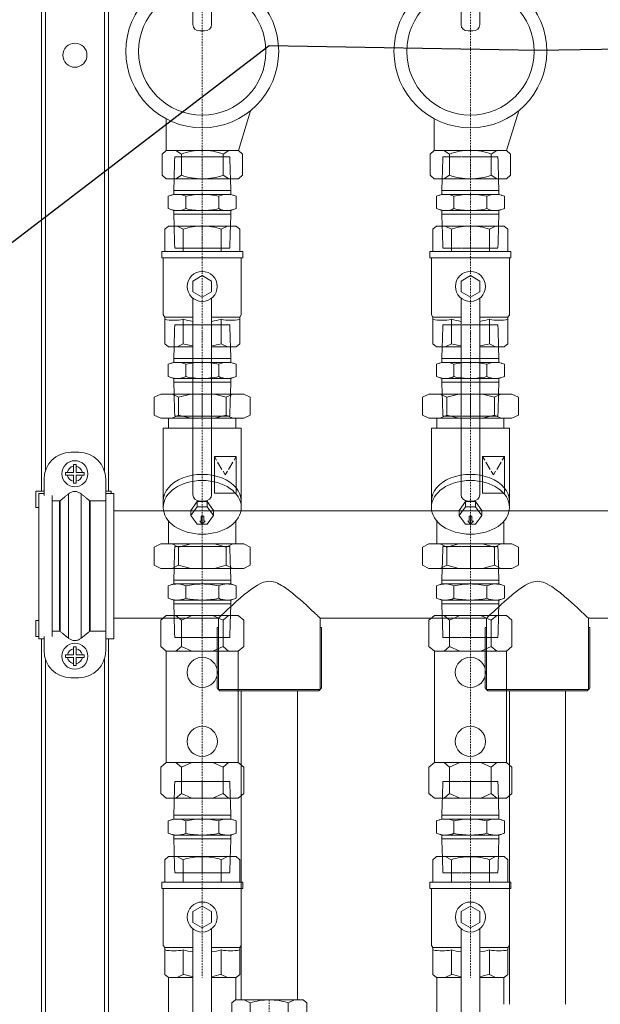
# Model space of a CAD drawing. Header units: millimetres. Extents: x -102560 to 77680, y 7163 to 33028.
# Tile 47 of 80: x -96291 to -95209, y 16699 to 18533. Entities that reach past the tile are written whole.
import ezdxf
from ezdxf import colors
from ezdxf.entities.mleader import LeaderData, LeaderLine
from ezdxf.enums import TextEntityAlignment as Align
from ezdxf.math import Vec2, Vec3

# ---------------------------------------------------------------- set-up
doc = ezdxf.new("R2010")
doc.units = ezdxf.units.MM
doc.linetypes.add('DASHDOT', pattern=[1, 0.5, -0.25, 0, -0.25])
doc.linetypes.add('HIDDEN', pattern=[0.375, 0.25, -0.125])
for name, color, linetype, lineweight in [('CP_AXIS', 143, 'DASHDOT', 18), ('CP_AXISHS', 7, 'DASHDOT', 18), ('CP_DETAL', 33, 'Continuous', 18), ('CP_HIDDE', 203, 'HIDDEN', 18), ('RR_IWK_opisy', 7, 'Continuous', 0), ('RR_IWK_opisy_piony', 7, 'Continuous', 0), ('RR_IWK_urzadzenia', 7, 'Continuous', 13)]:
    doc.layers.add(name, color=color, linetype=linetype, lineweight=lineweight)
doc.styles.add('CP_ATTR', font='ARIAL.TTF')
doc.styles.add('RR', font='GARA.TTF', dxfattribs={"height": 200})

# ---------------------------------------------------------------- blocks, each defined once
blk = doc.blocks.new('Ph_zav141_dn15pn25aa_f48drhj')
for p, q in [((1.27, -15.1), (1.27, 15.1)), ((1.27, 15.1), (3.66, 15.1)), ((3.66, -15.1), (3.66, 15.1)), ((-8.2, 12.62), (-7.07, 14)), ((-8.2, -12.62), (-8.2, 12.62)), ((-7.07, 14), (1.27, 14)), ((24.94, 14.53), (3.66, 14.53)), ((24.94, 14.53), (25.71, 14.01)), ((35.67, 14.01), (25.71, 14.01)), ((25.71, 3.5), (25.71, 14.01)), ((36.8, 12.62), (35.67, 14.01)), ((36.8, 3.5), (36.8, 12.62)), ((1.27, 7.1), (-7.07, 7.1)), ((26.56, 7.1), (35.67, 7.1)), ((10.26, 0), (12.28, 3.5)), ((12.28, -3.5), (10.26, 0)), ((12.28, 3.5), (16.32, 3.5)), ((16.32, 3.5), (18.34, 0)), ((18.34, 0), (16.32, -3.5)), ((18.67, 3.5), (91.91, 3.5)), ((94.3, 0.88), (94.3, -0.87)), ((16.32, -3.5), (12.28, -3.5)), ((18.67, -3.5), (91.91, -3.5)), ((25.71, -14.01), (25.71, -3.5)), ((36.8, -12.62), (36.8, -3.5)), ((1.27, -7.1), (-7.07, -7.1)), ((26.56, -7.1), (35.67, -7.1)), ((-8.2, -12.62), (-7.07, -14)), ((-7.07, -14), (1.27, -14)), ((3.66, -14.53), (24.94, -14.53)), ((24.94, -14.53), (25.71, -14.01)), ((35.67, -14.01), (25.71, -14.01)), ((36.8, -12.62), (35.67, -14.01)), ((1.27, -15.1), (3.66, -15.1))]:
    blk.add_line(p, q)
blk.add_circle((14.3, 0), 5.6)
for centre, start_param, end_param in [((91.91, 0.88), -1.570796, 0), ((91.91, -0.87), 3.141593, 4.712389)]:
    blk.add_ellipse(centre, major_axis=(0, 2.62), ratio=0.910363, start_param=start_param, end_param=end_param)
at = {"layer": 'CP_AXIS'}
blk.add_line((-8.2, 0), (36.8, 0), dxfattribs=at)
at = {"layer": 'CP_DETAL'}
for p, q in [((-8.2, 9.36), (-7.07, 7.1)), ((36.8, 9.36), (35.67, 7.1)), ((-8.2, -9.36), (-7.07, -7.1)), ((36.8, -9.36), (35.67, -7.1))]:
    blk.add_line(p, q, dxfattribs=at)
for centre, major_axis, ratio, start_param, end_param in [((20.2, 10.55), (0, 10.53), 0.638931, 4.712385, 5.046598), ((20.2, 10.55), (0, 10.53), 0.63881, 4.378172, 4.712385), ((5.37, -0.05), (0, 17.89), 0.758281, 1.159975, 1.568122), ((14.12, -1.38), (0, 21.24), 0.63881, -1.338774, -1.159975), ((23.23, -1.38), (0, 21.24), 0.63881, -1.338774, -1.159975), ((5.37, 0.05), (0, 17.89), 0.758281, 1.57347, 1.981618), ((14.12, 1.38), (0, 21.24), 0.63881, 4.301568, 4.480366), ((23.23, 1.38), (0, 21.24), 0.63881, 4.301568, 4.480366), ((20.2, -10.55), (0, 10.53), 0.63881, -1.570792, -1.236579), ((20.2, -10.55), (0, 10.53), 0.638931, 4.37818, 4.712393)]:
    blk.add_ellipse(centre, major_axis=major_axis, ratio=ratio, start_param=start_param, end_param=end_param, dxfattribs=at)
at = {"linetype": 'ByBlock', "style": 'CP_ATTR', "flags": 9}
for tag in ['NAME', 'GROUP', 'NUMBER', 'PRODUCER', 'ARTICLE', 'PRODUCT-TYPE', 'ORDER-NO', 'CHARACTER', 'DN', 'PN', 'TEMPERATURE', 'FLOW', 'POWER', 'VOLTAGE', 'WEIGHT', 'OTHER']:
    blk.add_attdef(tag, text='', height=0.00005, dxfattribs=at).set_placement((-8.29, -0.02), align=Align.MIDDLE_LEFT)
blk = doc.blocks.new('Ph_zav173_dn15pn16aa_xu7hdj')
for p, q in [((-8.2, 13.5), (-6.83, 15)), ((-6.83, 15), (1.05, 15)), ((2.42, 13.5), (1.05, 15)), ((76.18, 13.5), (77.55, 15)), ((85.43, 15), (77.55, 15)), ((86.8, 13.5), (85.43, 15)), ((-8.2, -13.5), (-8.2, 13.5)), ((2.42, -13.5), (2.42, 13.5)), ((2.42, 13.5), (14.2, 13.5)), ((76.18, 13.5), (64.4, 13.5)), ((86.8, -13.5), (86.8, 13.5)), ((-8.2, -13.5), (-6.83, -15)), ((2.42, -13.5), (1.05, -15)), ((76.18, -13.5), (77.55, -15)), ((86.8, -13.5), (85.43, -15)), ((-6.83, -15), (1.05, -15)), ((85.43, -15), (77.55, -15))]:
    blk.add_line(p, q)
at = {"linetype": 'Continuous'}
for p, q in [((2.41, 12.55), (2.41, -12.55)), ((76.18, -13.5), (76.18, 13.5)), ((3.65, -13.5), (2.42, -13.5)), ((17.2, -18), (3.65, -13.5)), ((76.18, -13.5), (61.4, -18))]:
    blk.add_line(p, q, dxfattribs=at)
for radius in [28.5, 23.75]:
    blk.add_circle((39.3, 0), radius)
at = {"layer": 'CP_AXIS'}
blk.add_line((-8.2, 0), (86.8, 0), dxfattribs=at)
at = {"layer": 'CP_DETAL'}
for p, q in [((-8.2, 9.88), (-6.83, 7.79)), ((1.05, 7.79), (-6.83, 7.79)), ((2.42, 9.88), (1.05, 7.79)), ((76.18, 9.88), (77.55, 7.79)), ((77.55, 7.79), (85.43, 7.79)), ((86.8, 9.88), (85.43, 7.79)), ((-8.2, -9.88), (-6.83, -7.79)), ((1.05, -7.79), (-6.83, -7.79)), ((2.42, -9.88), (1.05, -7.79)), ((76.18, -9.88), (77.55, -7.79)), ((77.55, -7.79), (85.43, -7.79)), ((86.8, -9.88), (85.43, -7.79))]:
    blk.add_line(p, q, dxfattribs=at)
for centre, start_param, end_param in [((3.46, 0), 1.080958, 1.570796), ((-9.24, 0), -1.570796, -1.080958), ((87.84, 0), 1.080958, 1.570796), ((75.14, 0), -1.570796, -1.080958), ((3.46, 0), 1.570796, 2.060635), ((-9.24, 0), 4.222551, 4.712389), ((87.84, 0), 1.570796, 2.060635), ((75.14, 0), 4.222551, 4.712389)]:
    blk.add_ellipse(centre, major_axis=(0, 16.57), ratio=0.703893, start_param=start_param, end_param=end_param, dxfattribs=at)
at = {"linetype": 'ByBlock', "style": 'CP_ATTR', "flags": 9}
for tag in ['NAME', 'GROUP', 'NUMBER', 'PRODUCER', 'ARTICLE', 'PRODUCT-TYPE', 'ORDER-NO', 'CHARACTER', 'DN', 'PN', 'TEMPERATURE', 'FLOW', 'POWER', 'VOLTAGE', 'WEIGHT', 'OTHER']:
    blk.add_attdef(tag, text='', height=0.00005, rotation=358.8772, dxfattribs=at).set_placement((3.89, 4.33), align=Align.MIDDLE_LEFT)
blk = doc.blocks.new('2hpn_zag000_0262_fvt5t27')
for p, q in [((14, 10.65), (14.69, 12.7)), ((14.69, 12.7), (19.31, 12.7)), ((20, 10.65), (19.31, 12.7)), ((12.6, 10.65), (8.2, 10.51)), ((14, 10.65), (12.6, 10.65)), ((12.6, 10.65), (12.6, -10.65)), ((14, -10.65), (14, 10.65)), ((20, -10.65), (20, 10.65)), ((20, 10.65), (21.4, 10.65)), ((21.4, 10.65), (25.8, 10.51)), ((21.4, -10.65), (21.4, 10.65)), ((14.69, 6.15), (19.31, 6.15)), ((19.31, -6.15), (14.69, -6.15)), ((12.6, -10.65), (8.2, -10.51)), ((14, -10.65), (12.6, -10.65)), ((14, -10.65), (14.69, -12.7)), ((20, -10.65), (19.31, -12.7)), ((20, -10.65), (21.4, -10.65)), ((21.4, -10.65), (25.8, -10.51)), ((14.69, -12.7), (19.31, -12.7))]:
    blk.add_line(p, q)
at = {"layer": 'CP_AXISHS'}
blk.add_line((0, 0), (34, 0), dxfattribs=at)
at = {"layer": 'CP_DETAL'}
for centre, major_axis, ratio, start_param, end_param in [((18.13, 9.19), (0, 6.21), 0.664668, 1.15927, 1.565801), ((15.87, 9.19), (0, 6.21), 0.664668, -1.565801, -1.15927), ((17.94, 9.22), (0, 5.44), 0.724346, 1.570796, 2.170915), ((16.06, 9.22), (0, 5.44), 0.724346, 4.112271, 4.712389), ((28.74, 0), (0, 20.35), 0.724346, 1.263829, 1.570796), ((5.26, 0), (0, 20.35), 0.724346, 4.712389, 5.019357), ((28.74, 0), (0, 20.35), 0.724346, 1.570796, 1.877764), ((5.26, 0), (0, 20.35), 0.724346, 4.405421, 4.712389), ((17.94, -9.22), (0, 5.44), 0.724346, 0.970678, 1.570796), ((16.06, -9.22), (0, 5.44), 0.724346, -1.570796, -0.970678), ((18.13, -9.19), (0, 6.21), 0.664668, 1.575792, 1.982322), ((15.87, -9.19), (0, 6.21), 0.664668, 4.300863, 4.707394)]:
    blk.add_ellipse(centre, major_axis=major_axis, ratio=ratio, start_param=start_param, end_param=end_param, dxfattribs=at)
at = {"layer": 'CP_HIDDE'}
for p, q in [((0, 10.26), (8.2, 10.51)), ((0, 10.26), (0, -10.26)), ((25.8, 10.51), (34, 10.26)), ((34, 10.26), (34, -10.26)), ((0, -10.26), (8.2, -10.51)), ((25.8, -10.51), (34, -10.26))]:
    blk.add_line(p, q, dxfattribs=at)
at = {"linetype": 'ByBlock', "style": 'CP_ATTR', "flags": 9}
for tag in ['OTHER', 'WEIGHT', 'VOLTAGE', 'POWER', 'FLOW', 'TEMPERATURE', 'PN', 'DN', 'CHARACTER', 'ORDER-NO', 'PRODUCT-TYPE', 'ARTICLE', 'PRODUCER', 'NUMBER', 'GROUP', 'NAME']:
    blk.add_attdef(tag, text='', height=0.00005, dxfattribs=at).set_placement((8.31, 0.06), align=Align.MIDDLE_LEFT)
blk = doc.blocks.new('pdzav099')
for p, q in [((0, 13.77), (9.4, 13.77)), ((0, 13.77), (0, -13.77)), ((15, 16), (47.5, 16)), ((47.5, -16), (47.5, 16)), ((51.5, 13.77), (47.5, 13.77)), ((51.5, 13.77), (51.5, -13.77)), ((11.65, 4.62), (8.06, 2.07)), ((15.24, 2.07), (11.65, 4.62)), ((11.65, 4.62), (13.74, 4.62)), ((17.33, 2.07), (13.74, 4.62)), ((11.65, 0), (7.65, 0)), ((8.06, -2.07), (8.06, 2.07)), ((15.24, -2.07), (15.24, 2.07)), ((15.24, 2.07), (17.33, 2.07)), ((17.33, -2.07), (17.33, 2.07)), ((8.06, -2.07), (11.65, -4.62)), ((11.65, -4.62), (15.24, -2.07)), ((13.74, -4.62), (17.33, -2.07)), ((15.24, -2.07), (17.33, -2.07)), ((11.65, -4.62), (13.74, -4.62)), ((9.4, -13.77), (0, -13.77)), ((15, -16), (47.5, -16)), ((47.5, -13.77), (51.5, -13.77))]:
    blk.add_line(p, q)
blk.add_ellipse((15, 0), major_axis=(0, -16), ratio=0.6875)
blk.add_ellipse((17.5, 0), major_axis=(0, -16), ratio=0.6875, start_param=0, end_param=3.141593)
blk = doc.blocks.new('Ph_zav099_dn15pn16aa_fd4vxkg')
for p, q in [((-8.2, 15.46), (-7.03, 17.9)), ((-8.2, -15.5), (-8.2, 15.46)), ((-7.03, 17.9), (-0.28, 17.9)), ((0.9, 15.46), (-0.28, 17.9)), ((0.9, -15.5), (0.9, 15.46)), ((47.74, 15.46), (48.92, 17.9)), ((47.74, -15.5), (47.74, 15.46)), ((55.67, 17.9), (48.92, 17.9)), ((56.78, 15.46), (55.67, 17.9)), ((56.78, -15.5), (56.78, 15.46)), ((9.34, 0.92), (8.42, 0)), ((9.34, -1.1), (8.42, 0)), ((9.34, 0.46), (9.34, 0.92)), ((11.29, 0.46), (9.34, 0.46)), ((11.29, 0), (11.29, 0.46)), ((11.29, 0), (11.29, -0.55)), ((9.34, -0.55), (9.34, -1.1)), ((11.29, -0.55), (9.34, -0.55)), ((-8.2, -15.5), (-7.03, -17.9)), ((-7.03, -17.9), (-0.28, -17.9)), ((0.9, -15.5), (-0.28, -17.9)), ((47.74, -15.5), (48.92, -17.9)), ((55.67, -17.9), (48.92, -17.9)), ((56.78, -15.5), (55.67, -17.9))]:
    blk.add_line(p, q)
at = {"layer": 'CP_AXIS'}
blk.add_line((-8.2, 0), (56.78, 0), dxfattribs=at)
at = {"layer": 'CP_DETAL'}
for p, q in [((-8.2, 11.25), (-7.03, 8.81)), ((0.9, 11.25), (-0.28, 8.81)), ((47.74, 11.25), (48.92, 8.81)), ((56.78, 11.25), (55.67, 8.81)), ((-7.03, 8.81), (-8.2, 4.32)), ((-0.28, 8.81), (-7.03, 8.81)), ((-0.28, 8.81), (0.9, 4.32)), ((48.92, 8.81), (47.74, 4.32)), ((48.92, 8.81), (55.67, 8.81)), ((55.67, 8.81), (56.78, 4.32)), ((-7.03, -8.95), (-8.2, -4.53)), ((-0.28, -8.95), (0.9, -4.53)), ((19.82, -4.51), (33.47, -4.51)), ((19.82, -12.66), (19.82, -4.51)), ((28.69, -7.36), (31.42, -5.73)), ((32.1, -5.32), (33.47, -4.51)), ((33.47, -12.66), (33.47, -4.51)), ((48.92, -8.95), (47.74, -4.53)), ((55.67, -8.95), (56.78, -4.53)), ((-8.2, -11.35), (-7.03, -8.95)), ((-0.28, -8.95), (-7.03, -8.95)), ((0.9, -11.35), (-0.28, -8.95)), ((26.65, -8.58), (28.01, -7.77)), ((26.65, -8.58), (28.01, -9.4)), ((28.69, -9.8), (31.42, -11.43)), ((47.74, -11.35), (48.92, -8.95)), ((48.92, -8.95), (55.67, -8.95)), ((56.78, -11.35), (55.67, -8.95)), ((19.82, -12.66), (33.47, -12.66)), ((32.1, -11.84), (33.47, -12.66))]:
    blk.add_line(p, q, dxfattribs=at)
at = {"xscale": 0.90965665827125, "yscale": 0.90965665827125}
blk.add_blockref('pdzav099', (0.9, 0), dxfattribs=at)
at = {"linetype": 'ByBlock', "style": 'CP_ATTR', "flags": 9}
for tag in ['NAME', 'GROUP', 'NUMBER', 'PRODUCER', 'ARTICLE', 'PRODUCT-TYPE', 'ORDER-NO', 'CHARACTER', 'DN', 'PN', 'TEMPERATURE', 'FLOW', 'POWER', 'VOLTAGE', 'WEIGHT', 'OTHER']:
    blk.add_attdef(tag, text='', height=0.00005, dxfattribs=at).set_placement((-8.29, -0.02), align=Align.MIDDLE_LEFT)
blk = doc.blocks.new('Ph_zav082_dn15pn25aa_z7syx6t')
for p, q in [((-8.2, 13.42), (-6.49, 15.5)), ((-6.49, 15.5), (3.31, 15.5)), ((5.02, 13.42), (3.31, 15.5)), ((46.58, 13.42), (48.29, 15.5)), ((58.09, 15.5), (48.29, 15.5)), ((59.8, 13.42), (58.09, 15.5)), ((-8.2, -13.42), (-8.2, 13.42)), ((5.02, 13.42), (46.58, 13.42)), ((5.02, -13.42), (5.02, 13.42)), ((46.58, -13.42), (46.58, 13.42)), ((59.8, -13.42), (59.8, 13.42)), ((-8.2, -13.42), (-6.49, -15.5)), ((5.02, -13.42), (3.31, -15.5)), ((46.58, -13.42), (5.02, -13.42)), ((46.58, -13.42), (48.29, -15.5)), ((59.8, -13.42), (58.09, -15.5)), ((-6.49, -15.5), (3.31, -15.5)), ((58.09, -15.5), (48.29, -15.5))]:
    blk.add_line(p, q)
for centre in [(12.94, 0), (38.66, 0)]:
    blk.add_circle(centre, 5.64)
at = {"layer": 'CP_AXIS'}
blk.add_line((-8.2, 0), (59.8, 0), dxfattribs=at)
at = {"layer": 'CP_DETAL'}
for p, q in [((-8.2, 9.83), (-6.49, 7.75)), ((-6.49, 7.75), (-8.2, 3.92)), ((3.31, 7.75), (-6.49, 7.75)), ((5.02, 9.83), (3.31, 7.75)), ((3.31, 7.75), (5.02, 3.92)), ((46.58, 9.83), (48.29, 7.75)), ((48.29, 7.75), (46.58, 3.92)), ((48.29, 7.75), (58.09, 7.75)), ((59.8, 9.83), (58.09, 7.75)), ((58.09, 7.75), (59.8, 3.92)), ((-6.49, -7.75), (-8.2, -3.92)), ((3.31, -7.75), (5.02, -3.92)), ((48.29, -7.75), (46.58, -3.92)), ((58.09, -7.75), (59.8, -3.92)), ((-8.2, -9.83), (-6.49, -7.75)), ((3.31, -7.75), (-6.49, -7.75)), ((5.02, -9.83), (3.31, -7.75)), ((46.58, -9.83), (48.29, -7.75)), ((48.29, -7.75), (58.09, -7.75)), ((59.8, -9.83), (58.09, -7.75))]:
    blk.add_line(p, q, dxfattribs=at)
at = {"linetype": 'ByBlock', "style": 'CP_ATTR', "flags": 9}
for tag in ['NAME', 'GROUP', 'NUMBER', 'PRODUCER', 'ARTICLE', 'PRODUCT-TYPE', 'ORDER-NO', 'CHARACTER', 'DN', 'PN', 'TEMPERATURE', 'FLOW', 'POWER', 'VOLTAGE', 'WEIGHT', 'OTHER']:
    blk.add_attdef(tag, text='', height=0.00005, dxfattribs=at).set_placement((-8.29, -0.02), align=Align.MIDDLE_LEFT)
blk = doc.blocks.new('A$C61E00A4F')
at = {"layer": 'RR_IWK_urzadzenia', "xscale": -1}
for name, p, rotation in [('Ph_zav141_dn15pn25aa_f48drhj', (0, -8.2), 89.99999999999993), ('Ph_zav173_dn15pn16aa_xu7hdj', (0, -70.8), 89.99999999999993), ('2hpn_zag000_0262_fvt5t27', (0, -149.4), 89.99999999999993), ('Ph_zav141_dn15pn25aa_f48drhj', (0, -183.4), 89.99999999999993), ('2hpn_zag000_0262_fvt5t27', (0, -212), 89.99999999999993), ('2hpn_zag000_0262_fvt5t27', (0, -294.6), 89.99999999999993), ('Ph_zav082_dn15pn25aa_z7syx6t', (0, -328.6), 89.99999999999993), ('2hpn_zag000_0262_fvt5t27', (0, -382.19), 89.99999999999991), ('Ph_zav141_dn15pn25aa_f48drhj', (0, -418.42), 89.9999999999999)]:
    blk.add_blockref(name, p, dxfattribs=dict(at, rotation=rotation))
at = {"layer": 'RR_IWK_urzadzenia', "rotation": 89.99999999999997}
blk.add_blockref('Ph_zav099_dn15pn16aa_fd4vxkg', (0, -294.58), dxfattribs=at)
blk = doc.blocks.new('_None')

msp = doc.modelspace()

# ---------------------------------------------------------------- linework, layer by layer
at = {"layer": 'RR_IWK_urzadzenia', "color": 7, "linetype": 'Continuous', "lineweight": 13}
for p, q in [((-96250.9, 17654.6), (-96250.9, 19192.3)), ((-96125.9, 17654.6), (-96125.9, 19192.3)), ((-96180.9, 17727.3), (-96195.9, 17727.3)), ((-96190.9, 17689.8), (-96202.5, 17689.8)), ((-96190.9, 17689.8), (-96190.9, 17701.3)), ((-96185.9, 17689.8), (-96185.9, 17701.3)), ((-96185.9, 17689.8), (-96174.4, 17689.8)), ((-96245.9, 17646.9), (-96245.9, 17677.3)), ((-96190.9, 17684.8), (-96202.5, 17684.8)), ((-96190.9, 17684.8), (-96190.9, 17673.2)), ((-96185.9, 17684.8), (-96185.9, 17673.2)), ((-96185.9, 17684.8), (-96174.4, 17684.8)), ((-96130.9, 17646.9), (-96130.9, 17677.3)), ((-96260.9, 17654.6), (-96260.9, 17624.6)), ((-96245.9, 17654.6), (-96260.9, 17654.6)), ((-96120.9, 17654.6), (-96130.9, 17654.6)), ((-96120.9, 17650.8), (-96120.9, 17654.6)), ((-96255.9, 17380), (-96255.9, 17650.8)), ((-96245.9, 17650.8), (-96255.9, 17650.8)), ((-96230.9, 17383.9), (-96230.9, 17646.9)), ((-96216.9, 17636.6), (-96230.9, 17636.6)), ((-96216.9, 17394.2), (-96216.9, 17636.6)), ((-96216, 17393.8), (-96216, 17636.9)), ((-96200, 17380.6), (-96200, 17650.1)), ((-96176.9, 17380.6), (-96176.9, 17650.1)), ((-96160.9, 17393.8), (-96160.9, 17636.9)), ((-96159.9, 17394.2), (-96159.9, 17636.6)), ((-96130.9, 17636.6), (-96159.9, 17636.6)), ((-96115.9, 17650.8), (-96130.9, 17650.8)), ((-96130.9, 17383.9), (-96130.9, 17646.9)), ((-96115.9, 17380), (-96115.9, 17650.8)), ((-96260.9, 17624.6), (-96255.9, 17624.6)), ((-94510.9, 17618.1), (-96115.9, 17618.1)), ((-96260.9, 17413.8), (-96255.9, 17413.8)), ((-96260.9, 17383.8), (-96260.9, 17413.8)), ((-96115.9, 17418.1), (-95920.9, 17418.1)), ((-95920.9, 17418.1), (-95920.9, 17400.6)), ((-95730.9, 17418.1), (-95420.9, 17418.1)), ((-95730.9, 17400.6), (-95730.9, 17418.1)), ((-95420.9, 17418.1), (-95420.9, 17400.6)), ((-95230.9, 17418.1), (-94510.9, 17418.1)), ((-95230.9, 17400.6), (-95230.9, 17418.1)), ((-96216.9, 17394.2), (-96230.9, 17394.2)), ((-96130.9, 17394.2), (-96159.9, 17394.2)), ((-95920.9, 17400.6), (-95923.4, 17400.6)), ((-95923.4, 17400.6), (-95923.4, 17288.1)), ((-95920.9, 17285.6), (-95920.9, 17400.6)), ((-95730.9, 17400.6), (-95730.9, 17285.6)), ((-95728.4, 17400.6), (-95730.9, 17400.6)), ((-95728.4, 17400.6), (-95728.4, 17288.1)), ((-95420.9, 17400.6), (-95423.4, 17400.6)), ((-95423.4, 17400.6), (-95423.4, 17288.1)), ((-95420.9, 17285.6), (-95420.9, 17400.6)), ((-95230.9, 17400.6), (-95230.9, 17285.6)), ((-95228.4, 17400.6), (-95230.9, 17400.6)), ((-95228.4, 17400.6), (-95228.4, 17288.1)), ((-96255.9, 17383.8), (-96260.9, 17383.8)), ((-96245.9, 17380), (-96255.9, 17380)), ((-96250.9, 15884.8), (-96250.9, 17380)), ((-96245.9, 17383.9), (-96245.9, 17357.3)), ((-96130.9, 17383.9), (-96130.9, 17357.3)), ((-96115.9, 17380), (-96130.9, 17380)), ((-96125.9, 15892.3), (-96125.9, 17380)), ((-96190.9, 17349.8), (-96190.9, 17361.3)), ((-96185.9, 17349.8), (-96185.9, 17361.3)), ((-96190.9, 17349.8), (-96202.5, 17349.8)), ((-96190.9, 17344.8), (-96202.5, 17344.8)), ((-96190.9, 17344.8), (-96190.9, 17333.2)), ((-96185.9, 17349.8), (-96174.4, 17349.8)), ((-96185.9, 17344.8), (-96185.9, 17333.2)), ((-96185.9, 17344.8), (-96174.4, 17344.8)), ((-96180.9, 17307.3), (-96195.9, 17307.3)), ((-95923.4, 17288.1), (-95920.9, 17285.6)), ((-95920.9, 17285.6), (-95918.4, 17283.1)), ((-95920.9, 17285.6), (-95837.9, 17285.6)), ((-95920.9, 17285.6), (-95920.9, 17285.6)), ((-95837.9, 17285.6), (-95730.9, 17285.6)), ((-95733.4, 17283.1), (-95730.9, 17285.6)), ((-95730.9, 17285.6), (-95728.4, 17288.1)), ((-95730.9, 17285.6), (-95730.9, 17285.6)), ((-95423.4, 17288.1), (-95420.9, 17285.6)), ((-95420.9, 17285.6), (-95418.4, 17283.1)), ((-95420.9, 17285.6), (-95337.9, 17285.6)), ((-95420.9, 17285.6), (-95420.9, 17285.6)), ((-95337.9, 17285.6), (-95230.9, 17285.6)), ((-95233.4, 17283.1), (-95230.9, 17285.6)), ((-95230.9, 17285.6), (-95228.4, 17288.1)), ((-95230.9, 17285.6), (-95230.9, 17285.6)), ((-95837.9, 17283.1), (-95918.4, 17283.1)), ((-95878.3, 17283.1), (-95878.3, 16707)), ((-95733.4, 17283.1), (-95837.9, 17283.1)), ((-95773.6, 16707), (-95773.6, 17283.1)), ((-95337.9, 17283.1), (-95418.4, 17283.1)), ((-95378.3, 17283.1), (-95378.3, 16698.7)), ((-95233.4, 17283.1), (-95337.9, 17283.1)), ((-95273.6, 16698.7), (-95273.6, 17283.1)), ((-96014, 16748.7), (-96013.4, 15892.3)), ((-95513.4, 16748.7), (-95513.4, 14427.3))]:
    msp.add_line(p, q, dxfattribs=at)
at = {"layer": 'RR_IWK_urzadzenia', "color": 8, "linetype": 'Continuous', "lineweight": 13}
for p, q in [((-96243.4, 17692.9), (-96243.4, 19147.3)), ((-96133.4, 17692.9), (-96133.4, 19147.3)), ((-96243.4, 15892.3), (-96243.4, 17341.7)), ((-96133.4, 15892.3), (-96133.4, 17341.7))]:
    msp.add_line(p, q, dxfattribs=at)
at = {"layer": 'RR_IWK_urzadzenia', "color": 7, "linetype": 'Continuous', "lineweight": 13, "flags": 128}
for points in [[(-95920.7, 17418.3), (-95920.6, 17418.4), (-95919.9, 17419.1), (-95918.9, 17420.1), (-95915.9, 17422.9), (-95913.9, 17424.8), (-95910.9, 17427.6), (-95907.5, 17430.8), (-95903.7, 17434.4), (-95899.4, 17438.3), (-95893.4, 17443.7), (-95887, 17449.6), (-95879.9, 17455.7), (-95872.5, 17462.1), (-95866.8, 17466.6), (-95861, 17471.2), (-95854.8, 17475.6), (-95848.2, 17479.7), (-95842.5, 17482.8), (-95836.4, 17485.2), (-95825.7, 17486.9), (-95815.1, 17485), (-95810.9, 17483.5), (-95803, 17479.4), (-95799.2, 17477), (-95791, 17471.2), (-95783.2, 17465.2), (-95775.6, 17458.9), (-95768.4, 17452.7), (-95762.4, 17447.4), (-95756.8, 17442.2), (-95751.3, 17437.2), (-95746.4, 17432.6), (-95743.1, 17429.6), (-95740.2, 17426.8), (-95737.5, 17424.3), (-95735.2, 17422.2), (-95733.7, 17420.7), (-95731.6, 17418.7), (-95731.1, 17418.2), (-95730.9, 17418.1), (-95730.9, 17418.1)], [(-95420.7, 17418.3), (-95420.6, 17418.4), (-95419.9, 17419.1), (-95418.9, 17420.1), (-95415.9, 17422.9), (-95413.9, 17424.8), (-95410.9, 17427.6), (-95407.5, 17430.8), (-95403.7, 17434.4), (-95399.4, 17438.3), (-95393.4, 17443.7), (-95387, 17449.6), (-95379.9, 17455.7), (-95372.5, 17462.1), (-95366.8, 17466.6), (-95361, 17471.2), (-95354.8, 17475.6), (-95348.2, 17479.7), (-95342.5, 17482.8), (-95336.4, 17485.2), (-95325.7, 17486.9), (-95315.1, 17485), (-95310.9, 17483.5), (-95303, 17479.4), (-95299.2, 17477), (-95291, 17471.2), (-95283.2, 17465.2), (-95275.6, 17458.9), (-95268.4, 17452.7), (-95262.4, 17447.4), (-95256.8, 17442.2), (-95251.3, 17437.2), (-95246.4, 17432.6), (-95243.1, 17429.6), (-95240.2, 17426.8), (-95237.5, 17424.3), (-95235.2, 17422.2), (-95233.7, 17420.7), (-95231.6, 17418.7), (-95231.1, 17418.2), (-95230.9, 17418.1), (-95230.9, 17418.1)]]:
    msp.add_lwpolyline(points, dxfattribs=at)
at = {"layer": 'RR_IWK_urzadzenia', "color": 7, "linetype": 'Continuous', "lineweight": 13}
for centre, radius in [((-96188.4, 18467.3), 22.5), ((-96188.4, 17687.3), 24.3), ((-96188.4, 17347.3), 24.3)]:
    msp.add_circle(centre, radius, dxfattribs=at)
for centre, radius, start, end in [((-96195.9, 17677.3), 50, 90, 180), ((-96180.9, 17677.3), 50, 0, 90), ((-96188.4, 17687.3), 14.3, 100.1042, 169.8958), ((-96188.4, 17687.3), 14.2, 10.1042, 79.8958), ((-96188.4, 17687.3), 14.3, 190.1042, 259.8958), ((-96188.4, 17687.3), 14.2, 280.1042, 349.8958), ((-96195.9, 17357.3), 50, 180, 270), ((-96188.4, 17347.3), 14.2, 100.1042, 169.8958), ((-96188.4, 17347.3), 14.2, 10.1042, 79.8958), ((-96180.9, 17357.3), 50, 270, 0), ((-96188.4, 17347.3), 14.2, 190.1042, 259.8958), ((-96188.4, 17347.3), 14.2, 280.1042, 349.8958)]:
    msp.add_arc(centre, radius, start, end, dxfattribs=at)
for points, knots in [([(-96202.5, 17689.8), (-96203.1, 17689.8), (-96204.2, 17689.8), (-96205.4, 17689.8), (-96205.9, 17689.8)], [0, 0, 0, 0, 0.491156, 1, 1, 1, 1]), ([(-96190.9, 17704.8), (-96190.9, 17704.3), (-96190.9, 17703.2), (-96190.9, 17702), (-96190.9, 17701.3)], [0, 0, 0, 0, 0.41146, 1, 1, 1, 1]), ([(-96185.9, 17704.8), (-96185.9, 17704.3), (-96185.9, 17703.2), (-96185.9, 17702), (-96185.9, 17701.3)], [0, 0, 0, 0, 0.41146, 1, 1, 1, 1]), ([(-96170.9, 17689.8), (-96171.4, 17689.8), (-96172.5, 17689.8), (-96173.7, 17689.8), (-96174.4, 17689.8)], [0, 0, 0, 0, 0.41146, 1, 1, 1, 1]), ([(-96202.5, 17684.8), (-96203.1, 17684.8), (-96204.2, 17684.8), (-96205.4, 17684.8), (-96205.9, 17684.8)], [0, 0, 0, 0, 0.491156, 1, 1, 1, 1]), ([(-96190.9, 17673.2), (-96190.9, 17672.7), (-96190.9, 17671.5), (-96190.9, 17670.4), (-96190.9, 17669.8)], [0, 0, 0, 0, 0.491156, 1, 1, 1, 1]), ([(-96185.9, 17673.2), (-96185.9, 17672.7), (-96185.9, 17671.5), (-96185.9, 17670.4), (-96185.9, 17669.8)], [0, 0, 0, 0, 0.491156, 1, 1, 1, 1]), ([(-96170.9, 17684.8), (-96171.4, 17684.8), (-96172.5, 17684.8), (-96173.7, 17684.8), (-96174.4, 17684.8)], [0, 0, 0, 0, 0.41146, 1, 1, 1, 1]), ([(-96200, 17650.1), (-96198.3, 17651.3), (-96194.8, 17653.6), (-96188.7, 17654.6), (-96182.3, 17653.7), (-96178.7, 17651.3), (-96176.9, 17650.1)], [0, 0, 0, 0, 0.2463639, 0.4928544, 0.7362017, 1, 1, 1, 1]), ([(-96216.9, 17636.6), (-96216.8, 17636.6), (-96216.4, 17636.6), (-96216.2, 17636.8), (-96216, 17636.9)], [0, 0, 0, 0, 0.484655, 1, 1, 1, 1]), ([(-96216, 17636.9), (-96214.7, 17638), (-96212.7, 17639.7), (-96210, 17641.9), (-96208, 17643.5), (-96206, 17645.2), (-96204, 17646.8), (-96202, 17648.5), (-96200.7, 17649.6), (-96200, 17650.1)], [0, 0, 0, 0, 0.25, 0.374999, 0.499999, 0.624999, 0.749999, 0.874999, 1, 1, 1, 1]), ([(-96176.9, 17650.1), (-96176.2, 17649.6), (-96174.9, 17648.5), (-96172.9, 17646.8), (-96170.9, 17645.2), (-96168.9, 17643.5), (-96166.9, 17641.9), (-96164.2, 17639.7), (-96162.2, 17638), (-96160.9, 17636.9)], [0, 0, 0, 0, 0.125, 0.25, 0.374999, 0.499999, 0.624999, 0.749999, 1, 1, 1, 1]), ([(-96160.9, 17636.9), (-96160.7, 17636.8), (-96160.4, 17636.6), (-96160.1, 17636.6), (-96159.9, 17636.6)], [0, 0, 0, 0, 0.491673, 1, 1, 1, 1]), ([(-96216.9, 17394.2), (-96216.8, 17394.2), (-96216.4, 17394.1), (-96216.2, 17393.9), (-96216, 17393.8)], [0, 0, 0, 0, 0.484655, 1, 1, 1, 1]), ([(-96160.9, 17393.8), (-96160.7, 17393.9), (-96160.4, 17394.1), (-96160.1, 17394.2), (-96159.9, 17394.2)], [0, 0, 0, 0, 0.491673, 1, 1, 1, 1]), ([(-96216, 17393.8), (-96214.7, 17392.7), (-96212.7, 17391.1), (-96210, 17388.9), (-96208, 17387.2), (-96206, 17385.6), (-96204, 17383.9), (-96202, 17382.3), (-96200.7, 17381.2), (-96200, 17380.6)], [0, 0, 0, 0, 0.25, 0.374999, 0.499999, 0.624999, 0.749999, 0.874999, 1, 1, 1, 1]), ([(-96200, 17380.6), (-96198.3, 17379.5), (-96194.8, 17377.2), (-96188.7, 17376.2), (-96182.3, 17377), (-96178.7, 17379.4), (-96176.9, 17380.6)], [0, 0, 0, 0, 0.246364, 0.492854, 0.736202, 1, 1, 1, 1]), ([(-96176.9, 17380.6), (-96176.2, 17381.2), (-96174.9, 17382.3), (-96172.9, 17383.9), (-96170.9, 17385.6), (-96168.9, 17387.2), (-96166.9, 17388.9), (-96164.2, 17391.1), (-96162.2, 17392.7), (-96160.9, 17393.8)], [0, 0, 0, 0, 0.125, 0.25, 0.374999, 0.499999, 0.624999, 0.749999, 1, 1, 1, 1]), ([(-96190.9, 17364.8), (-96190.9, 17364.3), (-96190.9, 17363.2), (-96190.9, 17362), (-96190.9, 17361.3)], [0, 0, 0, 0, 0.41146, 1, 1, 1, 1]), ([(-96185.9, 17364.8), (-96185.9, 17364.3), (-96185.9, 17363.2), (-96185.9, 17362), (-96185.9, 17361.3)], [0, 0, 0, 0, 0.41146, 1, 1, 1, 1]), ([(-96202.5, 17349.8), (-96203.1, 17349.8), (-96204.2, 17349.8), (-96205.4, 17349.8), (-96205.9, 17349.8)], [0, 0, 0, 0, 0.491156, 1, 1, 1, 1]), ([(-96202.5, 17344.8), (-96203.1, 17344.8), (-96204.2, 17344.8), (-96205.4, 17344.8), (-96205.9, 17344.8)], [0, 0, 0, 0, 0.491156, 1, 1, 1, 1]), ([(-96170.9, 17349.8), (-96171.4, 17349.8), (-96172.5, 17349.8), (-96173.7, 17349.8), (-96174.4, 17349.8)], [0, 0, 0, 0, 0.41146, 1, 1, 1, 1]), ([(-96170.9, 17344.8), (-96171.4, 17344.8), (-96172.5, 17344.8), (-96173.7, 17344.8), (-96174.4, 17344.8)], [0, 0, 0, 0, 0.41146, 1, 1, 1, 1]), ([(-96190.9, 17333.2), (-96190.9, 17332.7), (-96190.9, 17331.5), (-96190.9, 17330.4), (-96190.9, 17329.8)], [0, 0, 0, 0, 0.491156, 1, 1, 1, 1]), ([(-96185.9, 17333.2), (-96185.9, 17332.7), (-96185.9, 17331.5), (-96185.9, 17330.4), (-96185.9, 17329.8)], [0, 0, 0, 0, 0.491156, 1, 1, 1, 1])]:
    msp.add_open_spline(points, degree=3, knots=knots, dxfattribs=at)
for points in [[(-96205.9, 17689.8), (-96205.9, 17688.9), (-96205.9, 17687.3), (-96205.9, 17685.6), (-96205.9, 17684.8)], [(-96185.9, 17704.8), (-96186.8, 17704.8), (-96188.4, 17704.8), (-96190.1, 17704.8), (-96190.9, 17704.8)], [(-96170.9, 17689.8), (-96170.9, 17688.9), (-96170.9, 17687.3), (-96170.9, 17685.6), (-96170.9, 17684.8)], [(-96185.9, 17669.8), (-96186.8, 17669.8), (-96188.4, 17669.8), (-96190.1, 17669.8), (-96190.9, 17669.8)], [(-96185.9, 17364.8), (-96186.8, 17364.8), (-96188.4, 17364.8), (-96190.1, 17364.8), (-96190.9, 17364.8)], [(-96205.9, 17349.8), (-96205.9, 17348.9), (-96205.9, 17347.3), (-96205.9, 17345.6), (-96205.9, 17344.8)], [(-96170.9, 17349.8), (-96170.9, 17348.9), (-96170.9, 17347.3), (-96170.9, 17345.6), (-96170.9, 17344.8)], [(-96185.9, 17329.8), (-96186.8, 17329.8), (-96188.4, 17329.8), (-96190.1, 17329.8), (-96190.9, 17329.8)]]:
    msp.add_open_spline(points, degree=3, dxfattribs=at)

# ---------------------------------------------------------------- block references
at = {"layer": 'RR_IWK_urzadzenia', "lineweight": 13, "ltscale": 500, "xscale": 5, "yscale": 5, "zscale": 5}
for p in [(-95950.9, 19024.9), (-95450.9, 19024.9), (-95825.9, 16707)]:
    msp.add_blockref('A$C61E00A4F', p, dxfattribs=at)

# ---------------------------------------------------------------- next in the draw order: leaders
at = {"layer": 'RR_IWK_opisy_piony'}
ml = msp.add_multileader_mtext('Standard', dxfattribs=at)
ml.set_content('Zestawy wodomierzowe ZW\\P- zawór kulowy DN15\\P- wodomierz JS {\\A1;Q{\\H0.7x;\\S^ 3;}=1,6/2,5 m{\\H0.7x;\\S3^ ;}/h DN15}\\P- filtr siatkowy DN15\\P- zawór zwrotny DN15\\P- zawór kulowy DN15\\P', color=256, style='RR')
ml.set_leader_properties()
ml.set_arrow_properties(name='NONE')
ml.build(insert=Vec2(0, 0))
ml.multileader.update_dxf_attribs({"text_left_attachment_type": 6, "text_right_attachment_type": 6, "dogleg_length": 0, "arrow_head_size": 0.18})
ctx = ml.context
ctx.base_point, ctx.char_height, ctx.arrow_head_size, ctx.landing_gap_size, ctx.plane_origin = Vec3(-102165.1, 17354.4), 200, 0.18, 25, Vec3(-81038.2, 117392.7)
ctx.left_attachment, ctx.right_attachment = 6, 6
notes = []
notes.append((ctx, [(0, (1, 1, 0), (-97304.6, 17354.4), (-1, 0), 0, [(2, [(-94826, 18484.1), (-95325.9, 18476.3), (-95825.9, 18484.6)], 0, [])])]))
ctx.mtext.insert = Vec3(-102140.1, 17629.7)
ctx.mtext.has_bg_fill, ctx.mtext.bg_color, ctx.mtext.bg_scale_factor, ctx.mtext.bg_transparency, ctx.mtext.use_window_bg_color = 1, -1027028792, 1, 0, 1
for ctx, leaders in notes:
    for number, flags, end, landing, length, lines in leaders:
        leader = LeaderData()
        leader.index, (leader.has_last_leader_line, leader.has_dogleg_vector, leader.attachment_direction) = number, flags
        leader.last_leader_point, leader.dogleg_vector, leader.dogleg_length = Vec3(end), Vec3(landing), length
        for number, points, colour, breaks in lines:
            line = LeaderLine()
            line.index, line.vertices, line.color, line.breaks = number, Vec3.list(points), colors.encode_raw_color(colour), breaks
            leader.lines.append(line)
        ctx.leaders.append(leader)

# ---------------------------------------------------------------- next in the draw order: linework, layer by layer
at = {"layer": 'RR_IWK_urzadzenia', "color": 7, "linetype": 'Continuous', "lineweight": 13}
for p, q in [((-95888.4, 16707), (-95888.4, 16748.7)), ((-95388.4, 16698.7), (-95388.4, 16748.7))]:
    msp.add_line(p, q, dxfattribs=at)

# ---------------------------------------------------------------- next in the draw order: texts
at = {"layer": 'RR_IWK_opisy', "insert": (-102160.7, 30202.1), "char_height": 200, "width": 12404.745, "attachment_point": 1, "style": 'RR'}
msp.add_mtext('\\pi-500,l500,xqjt0,2;UWAGI:\\P1.^IBudynek zasilany będzie z projektowanego przyłącza wodociągowego - wg odrębnego opracowania;\\P2.^IGłówny zestaw wodomierzowy  zlokalizowany będzie w studni wodomierzowej;\\P3.^IIndywidualne zestawy wodomierzowe dla poszczególnych mieszkań instalowane będą w\\~szachtach instalacyjnych na korytarzach ogólnych;\\P4.^IInstalację rozdzielczą wody zimnej, ciepłej i cyrkulacji należy prowadzić pod stropem parteru oraz w\\~szachtach; \\P5.^IDoprowadzenie wody do poszczególnych mieszkań z szafek rodzielaczy prowadzić w\\~warstwach posadzkowych;\\P6.^IInstalację rozdzielczą prowadzoną pod stropem i w szachtach wykonać z rur stalowych zaciskowych;\\P7.^IInstalację prowwadzoną w posadzce wykonać z rur tworzywowych PERT;\\P8.^IPodejścia pod pojedyncze przybory wykonywać rurą %%c16x2,0;\\P9.^ICiepła woda przygotowywana będzie centralnie w zasobniku ciepłej wody zasilanym z\\~pompy ciepła;\\P10.^INależy wykonać instalację cyrkulacji;\\P11.^ICałość instalacji wodociągowej należy izolować termicznie;\\P12.^IWszystkie roboty należy wykonać zgodnie z Polskimi Normami, Warunkami Technicznymi Wykonania i Odbioru Robót oraz zgodnie ze sztuką budowlaną;\\P13.^IRysunki rozpatrywać łącznie z informacjami zawartymi w części opisowej oraz z\\~dokumentacją branżową;\\P14.^IUwagi i opisy zamieszczane w części rys. projektu stanowią integralną część niniejszego opracowania;\\P15.^IWszystkie wymiary, otwory i rzędne należy sprawdzić na budowie, a wszelkie odstępstwa należy korygować przy udziale projektanta i użytkownika, prace montażowe wykonywać zgodnie z obowiązującymi przepisami BHP, zarządzeniami oraz normami PN;\\P16.^IWszelkie wątpliwości i niejasności należy wyjaśnić z projektantem.', dxfattribs=at)

doc.saveas('drawing.dxf')
